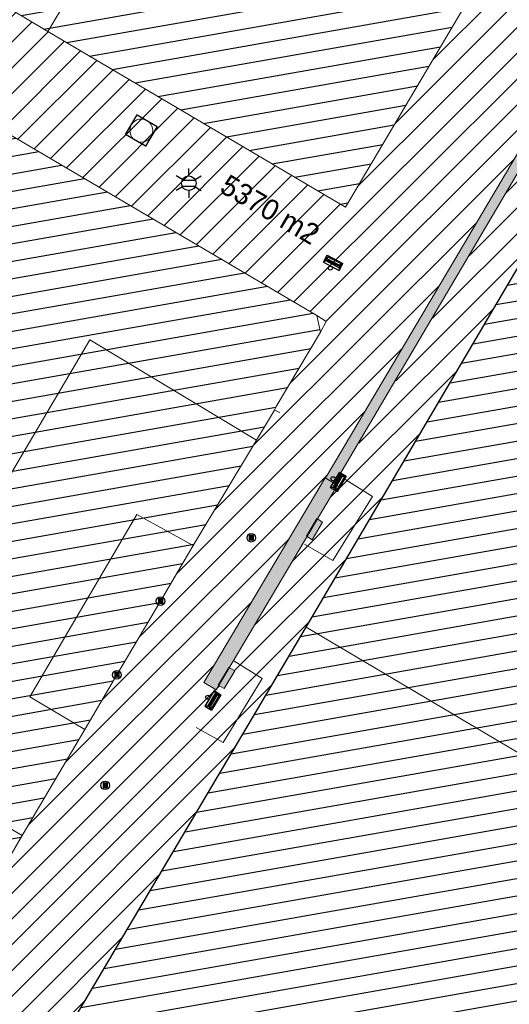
# Model space of a CAD drawing. Header units: metres. Extents: x 98034 to 106916, y 385129 to 392749.
# Tile 10 of 25: x 98856 to 98898, y 385486 to 385572. Entities that reach past the tile are written whole.
import ezdxf
from ezdxf.enums import TextEntityAlignment as Align

# ---------------------------------------------------------------- set-up
doc = ezdxf.new("R2010")
doc.units = ezdxf.units.M
for name, color, linetype, lineweight in [('0-BEBOUWING', 7, 'Continuous', 30), ('0-GRAS OM SPORTVELDEN', 2, 'Continuous', 30), ('0-GRAS SPORTVELDEN', 3, 'Continuous', 30), ('0-HOCKEYVELD', 130, 'Continuous', 30), ('0-VERHARDING', 5, 'Continuous', 30), ('B-WE-IE-GEBOUW-G', 10, 'Continuous', 0), ('B-WE-IE-MEUBILAIR_WEGMEUBILAIR-S', 7, 'Continuous', 30), ('B-WE-IE-OV-LICHTMAST-S', 40, 'Continuous', 30), ('B-WE-RI-INSPECTIEPUT_ALGEMEEN-S', 7, 'Continuous', 30), ('B-WE-VH-KANTVERHARDING-G', 60, 'Continuous', 13), ('B-WE-VV-MARKERING-G', 7, 'Continuous', 13)]:
    doc.layers.add(name, color=color, linetype=linetype, lineweight=lineweight)
doc.styles.add('ISO 1 1000 T2 5 0', font='font_iso.shx', dxfattribs={"height": 2.5})
doc.styles.add('NLCS-ISO', font='NLCS-ISO.ttf')

# ---------------------------------------------------------------- blocks, each defined once
blk = doc.blocks.new('SIE-WEG_AFVALBAK_TYPE_02')
at = {"linetype": 'Continuous'}
for p, q in [((1.5625, -0.3544921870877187), (-1.5625, -0.3544921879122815)), ((-1.328125, -0.76293127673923), (-1.5625, -0.3544921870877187)), ((-1.328125, -0.9859609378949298), (-1.5625, -1.721679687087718)), ((1.328125, -0.7629312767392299), (-1.328125, -0.7629312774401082)), ((-1.328125, -0.9859609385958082), (-1.328125, -0.7629312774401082)), ((1.328125, -0.9859609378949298), (-1.328125, -0.9859609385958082)), ((-1.17855194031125, -1.159898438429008), (-1.302626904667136, -1.549378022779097)), ((1.302626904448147, -1.549378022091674), (-1.302626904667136, -1.549378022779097)), ((1.178551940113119, -1.159898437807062), (-1.178551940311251, -1.159898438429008)), ((1.178551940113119, -1.159898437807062), (1.302626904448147, -1.549378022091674)), ((1.328125, -0.76293127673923), (1.5625, -0.3544921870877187)), ((1.328125, -0.9859609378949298), (1.328125, -0.7629312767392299)), ((1.328125, -0.9859609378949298), (1.5625, -1.721679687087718)), ((1.5625, -1.721679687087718), (-1.5625, -1.721679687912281))]:
    blk.add_line(p, q, dxfattribs=at)
for p, q in [((-1.5625, -0.3544921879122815), (-1.5625, -1.721679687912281)), ((1.5625, -0.3544921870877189), (1.5625, -1.721679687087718))]:
    blk.add_line(p, q)
blk.add_circle((0, 0), 0.3544921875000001, dxfattribs=at)
blk = doc.blocks.new('B-SIE-WEG_LICHTMAST-SO_1')
at = {"ltscale": 0.1}
for p, q in [((8.349587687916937e-10, 1.265625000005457), (1.669846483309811e-09, 2.53125000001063)), ((-1.096064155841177, 0.6328125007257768), (-2.192125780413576, 1.265625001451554)), ((1.096064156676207, 0.6328124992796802), (2.192125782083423, 1.26562499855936)), ((-1.096064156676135, -0.6328124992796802), (-2.192125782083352, -1.26562499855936)), ((-8.349587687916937e-10, -1.265625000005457), (-1.669775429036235e-09, -2.53125000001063)), ((1.096064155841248, -0.6328125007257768), (2.192125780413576, -1.265625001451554))]:
    blk.add_line(p, q, dxfattribs=at)
at = {"flags": 128}
for points in [[(-1.162672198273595, 0.4999999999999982), (1.162672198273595, 0.4999999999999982)], [(-1.162672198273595, -0.4999999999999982), (1.162672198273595, -0.4999999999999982)]]:
    blk.add_lwpolyline(points, dxfattribs=at)
at = {"ltscale": 0.1}
blk.add_circle((0, 0), 1.265625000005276, dxfattribs=at)
at = {"style": 'NLCS-ISO'}
blk.add_attdef('TYPE', text='', height=1.8, dxfattribs=at).set_placement((1.629814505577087e-09, 2.53125), align=Align.BOTTOM_CENTER)
blk = doc.blocks.new('B-SRI-PUT_VWA-SO')
at = {"lineweight": 0}
blk.add_circle((0, 0), 1.999999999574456, dxfattribs=at)
blk.add_3dface([(-2.000083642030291, 2.000083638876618), (1.99991635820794, 2.000083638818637), (1.999916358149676, -1.99991636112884), (-2.000083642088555, -1.999916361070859)])
blk.add_3dface([(2.000083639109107, -1.99991635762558), (1.99991635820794, 2.000083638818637), (-2.000083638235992, 1.999916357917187), (-1.999916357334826, -2.000083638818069)], dxfattribs=at)
blk = doc.blocks.new('SIE-WEG_PAAL_VAST_1')
blk.add_hatch(color=256).paths.add_polyline_path([(-0.3745020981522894, -0.3737700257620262), (-0.3745020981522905, 0.373734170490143), (0.3730020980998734, 0.373734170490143), (0.3730020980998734, -0.3737700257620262)])
blk.add_circle((0.0004999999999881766, 1.195175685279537e-05), 0.75)
blk.add_3dface([(0.3730020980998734, 0.373734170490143), (-0.37450209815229, 0.373734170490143), (-0.37450209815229, -0.3737700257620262), (0.3730020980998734, -0.3737700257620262)])
at = {"style": 'NLCS-ISO'}
blk.add_attdef('TYPE', (0, 0), '', height=1.75, dxfattribs=at)

msp = doc.modelspace()

# ---------------------------------------------------------------- hatches: boundary and pattern name
at = {"true_color": 0x636466, "extrusion": (0, 0, -1)}
msp.add_hatch(color=251, dxfattribs=at).paths.add_polyline_path([(-98872.85300000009, 385513.574), (-98883.40600000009, 385531.373), (-98882.3280000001, 385532.021), (-98871.7750000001, 385514.222)])
at = {"true_color": 0x939598}
for points in [[(98881.17800000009, 385526.6390000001), (98880.75527362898, 385526.9022069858), (98881.67021778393, 385528.4453786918), (98882.1010000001, 385528.167)], [(98873.52600000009, 385513.687), (98873.0771166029, 385513.9520016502), (98873.9912119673, 385515.4937417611), (98874.45500000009, 385515.232)]]:
    msp.add_hatch(color=252, dxfattribs=at).paths.add_polyline_path(points)
at = {"layer": '0-BEBOUWING', "true_color": 0x636466}
msp.add_hatch(color=251, dxfattribs=at).paths.add_polyline_path([(98872.85300000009, 385513.574), (98871.7750000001, 385514.222), (98882.3280000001, 385532.021), (98883.40600000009, 385531.373), (98881.67021778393, 385528.4453786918), (98881.61200000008, 385528.483), (98880.70100000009, 385526.936), (98880.75527362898, 385526.9022069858), (98873.9912119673, 385515.4937417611), (98873.9500000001, 385515.517), (98873.0280000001, 385513.9810000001), (98873.07711739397, 385513.9520029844)])
at = {"layer": '0-GRAS OM SPORTVELDEN', "ltscale": 0.2}
h = msp.add_hatch(dxfattribs=at)
h.set_pattern_fill('ANSI31', color=256, scale=0.1, pattern_type=2)
h.set_pattern_definition([(44.99999999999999, (0, 0), (-1.122532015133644, 1.122532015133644), [])])
h.paths.add_polyline_path([(98949.18412171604, 385500.2506132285), (98957.23014005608, 385513.8708366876), (98967.30000000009, 385530.917), (98959.38270873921, 385535.6411953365), (98959.31600000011, 385535.681), (98956.0220000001, 385537.774), (98956.0670000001, 385537.891), (98923.20800000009, 385557.1010000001), (98904.63800000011, 385568.034), (98883.18854814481, 385531.5037131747), (98883.40600000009, 385531.373), (98881.67021778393, 385528.4453786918), (98882.1010000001, 385528.167), (98881.17800000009, 385526.6390000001), (98880.75527362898, 385526.9022069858), (98873.9912119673, 385515.4937417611), (98874.45500000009, 385515.232), (98873.52600000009, 385513.687), (98873.07711739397, 385513.9520029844), (98872.85300000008, 385513.574), (98871.7750000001, 385514.222), (98882.3280000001, 385532.021), (98882.35121385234, 385532.0070458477), (98882.37200000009, 385532.042), (98904.26600000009, 385569.088), (98905.06800000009, 385568.591), (98905.3250000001, 385569.017), (98911.63600000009, 385565.379), (98912.23900000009, 385566.577), (98912.85400000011, 385566.19), (98915.9739552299, 385571.8090284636), (98911.17400000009, 385574.597), (98913.68700000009, 385578.994), (98909.05800000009, 385581.699), (98911.08700000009, 385585.133), (98908.06500000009, 385586.6770000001), (98909.28900000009, 385589.056), (98909.38200000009, 385588.997), (98915.23200000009, 385599.294), (98912.61100000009, 385601.542), (98910.63000000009, 385599.266), (98900.94700000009, 385605.971), (98885.5710000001, 385614.744), (98885.17100000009, 385614.969), (98855.54617588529, 385631.9834391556), (98855.73100000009, 385631.5030000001), (98853.33400000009, 385630.2260000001), (98852.99600000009, 385629.732), (98847.1390000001, 385625.202), (98836.03500000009, 385616.008), (98835.5860000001, 385615.599), (98816.7060000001, 385600.046), (98816.2300000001, 385599.651), (98809.5710000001, 385594), (98806.9120000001, 385595.636), (98806.24600000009, 385595.936), (98794.25500000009, 385602.895), (98790.0780000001, 385596.249), (98789.87500000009, 385595.83), (98782.4910000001, 385583.191), (98782.26100000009, 385582.653), (98768.5290000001, 385559.653), (98768.25800000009, 385559.164), (98755.68300000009, 385538.091), (98766.71800000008, 385531.17), (98767.26300000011, 385530.942), (98784.32600000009, 385520.893), (98784.72000000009, 385520.557), (98799.92900000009, 385511.373), (98800.44500000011, 385511.048), (98816.77300000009, 385501.732), (98817.39500000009, 385501.366), (98836.58900000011, 385490.028), (98837.05400000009, 385489.808), (98849.4650000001, 385482.722), (98850.44900000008, 385481.994), (98850.25200000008, 385481.3), (98847.06000000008, 385475.192), (98868.76300000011, 385462.279), (98896.62200000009, 385446.142), (98913.56000000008, 385435.6550000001), (98914.25596648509, 385435.1601203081), (98913.16416051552, 385436.677743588), (98912.88700000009, 385437.063), (98912.70100000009, 385436.754), (98911.9460000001, 385437.1930000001), (98938.14400000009, 385481.562)])
h.paths.add_polyline_path([(98854.36100000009, 385498.131), (98850.2830000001, 385491.323), (98849.7910000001, 385490.482), (98848.82700000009, 385491.022), (98806.6430000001, 385515.919), (98764.4080000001, 385540.744), (98763.6280000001, 385541.194), (98764.21300000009, 385542.221), (98768.08000000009, 385548.763), (98769.60800000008, 385551.298), (98775.23200000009, 385560.894), (98778.07400000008, 385565.671), (98781.88100000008, 385572.073), (98784.70800000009, 385576.868), (98790.07400000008, 385586.094), (98791.51700000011, 385588.559), (98795.69400000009, 385595.61), (98796.21800000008, 385596.466), (98797.24000000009, 385595.854), (98839.2220000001, 385571.1550000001), (98881.61100000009, 385546.165), (98882.41400000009, 385545.623), (98881.92000000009, 385544.694), (98878.06100000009, 385538.221), (98877.92900000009, 385537.9270000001), (98876.34100000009, 385535.296), (98870.84600000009, 385526.141), (98868.0100000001, 385521.297), (98864.20500000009, 385514.886), (98861.40900000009, 385510.111), (98855.96000000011, 385500.894)], flags=17)
h.paths.add_polyline_path([(98880.66100000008, 385519.0140000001), (98905.32900000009, 385560.956), (98905.97700000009, 385562.029), (98906.90200000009, 385561.501), (98913.72400000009, 385557.523), (98916.4120000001, 385555.948), (98925.7220000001, 385550.517), (98941.74200000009, 385541.009), (98950.67900000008, 385535.7640000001), (98953.25600000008, 385534.245), (98960.39900000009, 385529.987), (98961.27700000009, 385529.425), (98960.7910000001, 385528.608), (98935.86500000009, 385486.402), (98911.2250000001, 385444.388), (98910.5970000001, 385443.3510000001), (98909.65900000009, 385443.872), (98902.8930000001, 385447.841), (98900.19400000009, 385449.468), (98890.96700000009, 385455.026), (98874.84500000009, 385464.451), (98865.66000000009, 385469.886), (98862.96200000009, 385471.466), (98856.3170000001, 385475.446), (98855.2640000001, 385476.064), (98855.7790000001, 385476.933)], flags=17)
h.paths.add_polyline_path([(98809.8440000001, 385509.939), (98809.57197029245, 385509.489204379), (98809.63200000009, 385509.4540000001), (98809.0810000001, 385508.52), (98798.83800000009, 385514.527), (98799.3890000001, 385515.461), (98799.49176271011, 385515.4007348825), (98799.78900000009, 385515.879)], flags=17)
h.paths.add_polyline_path([(98884.0900000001, 385555.585), (98858.21300000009, 385570.873), (98856.12600000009, 385572.114), (98830.66000000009, 385587.16), (98855.55000000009, 385629.16), (98881.25600000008, 385614.001), (98883.36800000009, 385612.757), (98908.9310000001, 385597.5680000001)], flags=17)
at = {"layer": '0-GRAS SPORTVELDEN'}
h = msp.add_hatch(dxfattribs=at)
h.set_pattern_fill('HATCH', color=256, scale=0.1, style=0, pattern_type=2)
h.set_pattern_definition([(9.999999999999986, (98867.33204460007, 385607.7933796), (-0.2604722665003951, 1.477211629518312), [])])
h.paths.add_polyline_path([(98908.9310000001, 385597.5680000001), (98883.36800000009, 385612.757), (98881.25600000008, 385614.001), (98855.55000000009, 385629.16), (98830.66000000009, 385587.16), (98856.12600000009, 385572.114), (98858.21300000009, 385570.873), (98884.0900000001, 385555.585)])
h = msp.add_hatch(dxfattribs=at)
h.set_pattern_fill('HATCH', color=256, scale=0.1, style=0, pattern_type=2)
h.set_pattern_definition([(9.999999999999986, (98822.8827894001, 385565.003243), (-0.2604722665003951, 1.477211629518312), [])])
h.paths.add_polyline_path([(98881.61100000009, 385546.165), (98839.2220000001, 385571.1550000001), (98797.24000000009, 385595.854), (98795.69400000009, 385595.61), (98791.51700000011, 385588.559), (98790.07400000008, 385586.094), (98784.70800000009, 385576.868), (98781.88100000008, 385572.073), (98778.07400000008, 385565.671), (98775.23200000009, 385560.894), (98769.60800000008, 385551.298), (98768.08000000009, 385548.763), (98764.21300000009, 385542.221), (98764.4080000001, 385540.744), (98806.6430000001, 385515.919), (98848.82700000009, 385491.022), (98850.2830000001, 385491.323), (98854.36100000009, 385498.131), (98855.96000000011, 385500.894), (98861.40900000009, 385510.111), (98864.20500000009, 385514.886), (98868.0100000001, 385521.297), (98870.84600000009, 385526.141), (98876.34100000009, 385535.296), (98877.92900000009, 385537.9270000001), (98878.06100000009, 385538.221), (98881.92000000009, 385544.694)])
h = msp.add_hatch(dxfattribs=at)
h.set_pattern_fill('HATCH', color=256, scale=0.1, style=0, pattern_type=2)
h.set_pattern_definition([(9.999999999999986, (98907.79900000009, 385541.357), (-0.2604722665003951, 1.477211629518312), [])])
h.paths.add_polyline_path([(98913.72400000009, 385557.523), (98906.90200000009, 385561.501), (98905.32900000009, 385560.956), (98880.66100000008, 385519.0140000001), (98855.7790000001, 385476.933), (98856.3170000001, 385475.446), (98862.96200000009, 385471.466), (98865.66000000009, 385469.886), (98874.84500000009, 385464.451), (98890.96700000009, 385455.026), (98900.19400000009, 385449.468), (98902.8930000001, 385447.841), (98909.65900000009, 385443.872), (98911.2250000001, 385444.388), (98935.86500000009, 385486.402), (98960.7910000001, 385528.608), (98960.39900000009, 385529.987), (98953.25600000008, 385534.245), (98950.67900000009, 385535.7640000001), (98941.74200000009, 385541.009), (98925.7220000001, 385550.517), (98916.4120000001, 385555.948)])
at = {"layer": '0-VERHARDING', "true_color": 0x939598}
h = msp.add_hatch(color=252, dxfattribs=at)
h.paths.add_polyline_path([(98916.25100000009, 385432.387), (98912.88700000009, 385437.063), (98912.70100000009, 385436.754), (98911.9460000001, 385437.1930000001), (98938.14400000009, 385481.562), (98967.30000000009, 385530.917), (98959.31600000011, 385535.681), (98956.0220000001, 385537.774), (98956.0670000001, 385537.891), (98923.20800000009, 385557.1010000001), (98904.63800000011, 385568.034), (98883.13124692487, 385531.5381576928), (98882.34900553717, 385532.0033323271), (98882.35123143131, 385532.0070352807), (98904.26600000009, 385569.088), (98905.06800000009, 385568.591), (98905.3250000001, 385569.017), (98911.63600000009, 385565.379), (98912.23900000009, 385566.577), (98912.85400000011, 385566.19), (98915.9739552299, 385571.8090284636), (98920.83233468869, 385568.9791135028), (98920.1324852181, 385567.7630836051), (98919.6620000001, 385568.035), (98918.10589042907, 385565.3374328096), (98916.01600000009, 385566.543), (98915.24200000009, 385566.3), (98914.5180000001, 385565.018), (98918.9190000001, 385562.471), (98919.84250364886, 385564.0884391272), (98921.64000000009, 385563.067), (98923.23774252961, 385565.8271748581), (98923.53000000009, 385565.658), (98921.79900000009, 385562.759), (98921.54600000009, 385562.896), (98921.49700000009, 385562.794), (98921.23500000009, 385562.924), (98920.43400000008, 385561.563), (98922.88600000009, 385560.114), (98926.21216258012, 385565.8454646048), (98930.12416722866, 385563.5635157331), (98927.99300000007, 385559.9100000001), (98943.7250000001, 385550.707), (98942.96600000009, 385549.412), (98955.0750000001, 385542.316), (98955.91413594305, 385543.653172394), (98958.41500000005, 385542.0860000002), (98959.25646478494, 385543.4271224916), (98967.0290000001, 385538.816), (98970.27700000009, 385536.919), (98970.75600000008, 385534.942), (98968.04000000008, 385530.411), (98938.93300000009, 385481.134), (98914.33300000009, 385439.457), (98914.6350000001, 385439.281), (98914.15700000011, 385438.594), (98914.6770000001, 385436.633), (98917.14900000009, 385433.206)])
h.paths.add_polyline_path([(98873.52600000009, 385513.687), (98873.07711739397, 385513.9520029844), (98873.9912119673, 385515.4937417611), (98874.45500000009, 385515.232)])
h.paths.add_polyline_path([(98881.17800000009, 385526.6390000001), (98880.75527362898, 385526.9022069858), (98881.67021778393, 385528.4453786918), (98882.1010000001, 385528.167)])

# ---------------------------------------------------------------- linework, layer by layer
at = {"layer": '0-HOCKEYVELD', "flags": 128}
msp.add_lwpolyline([(98855.7790000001, 385476.933), (98880.66100000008, 385519.0140000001), (98905.32900000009, 385560.956), (98905.97700000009, 385562.029), (98906.90200000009, 385561.501), (98913.72400000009, 385557.523), (98916.4120000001, 385555.948), (98925.7220000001, 385550.517), (98941.74200000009, 385541.009), (98950.67900000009, 385535.7640000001), (98953.25600000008, 385534.245), (98960.39900000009, 385529.987), (98961.27700000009, 385529.425), (98960.7910000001, 385528.608), (98935.86500000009, 385486.402), (98911.2250000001, 385444.388)], dxfattribs=at)
at = {"layer": 'B-WE-IE-GEBOUW-G'}
for p, q in [((98871.7750000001, 385514.222), (98882.3280000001, 385532.021)), ((98883.40600000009, 385531.373), (98882.3280000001, 385532.021)), ((98872.85300000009, 385513.574), (98883.40600000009, 385531.373))]:
    msp.add_line(p, q, dxfattribs=at)
at = {"layer": 'B-WE-IE-GEBOUW-G', "flags": 128}
msp.add_lwpolyline([(98871.7750000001, 385514.222), (98872.85300000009, 385513.574)], dxfattribs=at)
at = {"layer": 'B-WE-VH-KANTVERHARDING-G', "flags": 128}
for points in [[(98915.9739552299, 385571.8090284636), (98912.85400000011, 385566.19), (98912.23900000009, 385566.577), (98911.63600000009, 385565.379), (98905.3250000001, 385569.017), (98905.06800000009, 385568.591), (98904.26600000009, 385569.088), (98882.37200000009, 385532.042)], [(98916.25100000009, 385432.387), (98912.88700000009, 385437.063), (98912.70100000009, 385436.754), (98911.9460000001, 385437.1930000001), (98938.14400000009, 385481.562), (98967.30000000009, 385530.917), (98959.31600000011, 385535.681), (98956.0220000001, 385537.774), (98956.0670000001, 385537.891), (98923.20800000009, 385557.1010000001), (98904.63800000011, 385568.034), (98883.13124692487, 385531.5381576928)]]:
    msp.add_lwpolyline(points, dxfattribs=at)
at = {"layer": 'B-WE-VH-KANTVERHARDING-G'}
for points in [[(98880.70100000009, 385526.936), (98881.17800000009, 385526.6390000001), (98882.1010000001, 385528.167), (98881.61200000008, 385528.483)], [(98873.0280000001, 385513.9810000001), (98873.52600000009, 385513.687), (98874.45500000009, 385515.232), (98873.9500000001, 385515.517)]]:
    msp.add_3dface(points, dxfattribs=at)
at = {"layer": 'B-WE-VV-MARKERING-G', "flags": 128}
msp.add_lwpolyline([(98908.9310000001, 385597.5680000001), (98883.36800000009, 385612.757), (98881.25600000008, 385614.001), (98855.55000000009, 385629.16), (98830.66000000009, 385587.16), (98856.12600000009, 385572.114), (98858.21300000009, 385570.873), (98884.0900000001, 385555.585)], close=True, dxfattribs=at)
for points in [[(98883.36800000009, 385612.757), (98858.21300000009, 385570.873)], [(98854.36100000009, 385498.131), (98855.96000000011, 385500.894), (98861.40900000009, 385510.111), (98864.20500000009, 385514.886), (98868.0100000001, 385521.297), (98870.84600000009, 385526.141), (98876.34100000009, 385535.296), (98877.92900000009, 385537.9270000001), (98878.06100000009, 385538.221), (98881.92000000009, 385544.694), (98882.41400000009, 385545.623), (98881.61100000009, 385546.165), (98839.2220000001, 385571.1550000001)], [(98911.2250000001, 385444.388), (98935.86500000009, 385486.402), (98960.7910000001, 385528.608), (98961.27700000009, 385529.425), (98960.39900000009, 385529.987), (98953.25600000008, 385534.245), (98950.67900000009, 385535.7640000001), (98941.74200000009, 385541.009), (98925.7220000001, 385550.517), (98916.4120000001, 385555.948), (98913.72400000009, 385557.523), (98906.90200000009, 385561.501), (98905.97700000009, 385562.029), (98905.32900000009, 385560.956), (98880.66100000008, 385519.0140000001), (98855.7790000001, 385476.933)], [(98881.92000000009, 385544.694), (98881.61100000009, 385546.165)], [(98855.96000000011, 385500.894), (98841.42600000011, 385509.4050000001), (98848.1660000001, 385520.734), (98854.3780000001, 385531.321), (98861.85800000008, 385544.028), (98876.34100000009, 385535.296)], [(98877.92900000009, 385537.9270000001), (98878.36900000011, 385537.708)], [(98880.5250000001, 385526.263), (98882.99200000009, 385524.842), (98886.44000000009, 385530.406), (98883.87500000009, 385531.987)], [(98861.40900000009, 385510.111), (98856.6240000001, 385512.97), (98865.92800000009, 385528.828), (98870.84600000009, 385526.141)], [(98880.66100000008, 385519.0140000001), (98900.80300000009, 385507.105), (98916.02600000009, 385498.1660000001), (98935.86500000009, 385486.402)], [(98874.36500000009, 385516.1060000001), (98876.84500000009, 385514.547), (98873.4560000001, 385508.973), (98871.10600000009, 385510.289)]]:
    msp.add_lwpolyline(points, dxfattribs=at)

# ---------------------------------------------------------------- block references
at = {"layer": 'B-WE-IE-MEUBILAIR_WEGMEUBILAIR-S'}
for name, p, xscale, yscale, zscale, rotation in [('SIE-WEG_AFVALBAK_TYPE_02', (98882.77800000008, 385550.289, 12.909), 0.5, 0.5, 0.5, 152.3211611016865), ('SIE-WEG_AFVALBAK_TYPE_02', (98883.00700000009, 385531.947, 13.044), 0.5, 0.5, 0.5, 59.48944264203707), ('SIE-WEG_PAAL_VAST_1', (98875.89900000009, 385526.814, 13.011), 0.5, 0.5, 0.5, 360), ('SIE-WEG_PAAL_VAST_1', (98868.0100000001, 385521.297, 13.067), 0.5, 0.5, 0.5, 360), ('SIE-WEG_PAAL_VAST_1', (98864.20500000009, 385514.886, 13.045), 0.5, 0.5, 0.5, 360), ('SIE-WEG_AFVALBAK_TYPE_02', (98872.11500000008, 385512.923, 13.14), 0.4999999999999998, 0.4999999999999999, 0.4999999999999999, 58.98936937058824), ('SIE-WEG_PAAL_VAST_1', (98863.19300000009, 385505.256, 13.065), 0.5, 0.5, 0.5, 360)]:
    msp.add_blockref(name, p, dxfattribs=dict(at, xscale=xscale, yscale=yscale, zscale=zscale, rotation=rotation))
at = {"layer": 'B-WE-IE-OV-LICHTMAST-S', "xscale": 0.5, "yscale": 0.5, "zscale": 0.5, "rotation": 360}
msp.add_blockref('B-SIE-WEG_LICHTMAST-SO_1', (98870.4560000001, 385557.674, 12.902), dxfattribs=at)
at = {"layer": 'B-WE-RI-INSPECTIEPUT_ALGEMEEN-S', "xscale": 0.5, "yscale": 0.5, "zscale": 0.5, "rotation": 329.4171258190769}
msp.add_blockref('B-SRI-PUT_VWA-SO', (98866.33197290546, 385562.2549845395, 12.839), dxfattribs=at)

# ---------------------------------------------------------------- texts
at = {"insert": (98873.94439264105, 385558.5253232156), "char_height": 1.8, "width": 34.45303551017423, "attachment_point": 1, "rotation": 329.68862683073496, "style": 'ISO 1 1000 T2 5 0'}
msp.add_mtext('5370 m2', dxfattribs=at)

doc.saveas('drawing.dxf')
